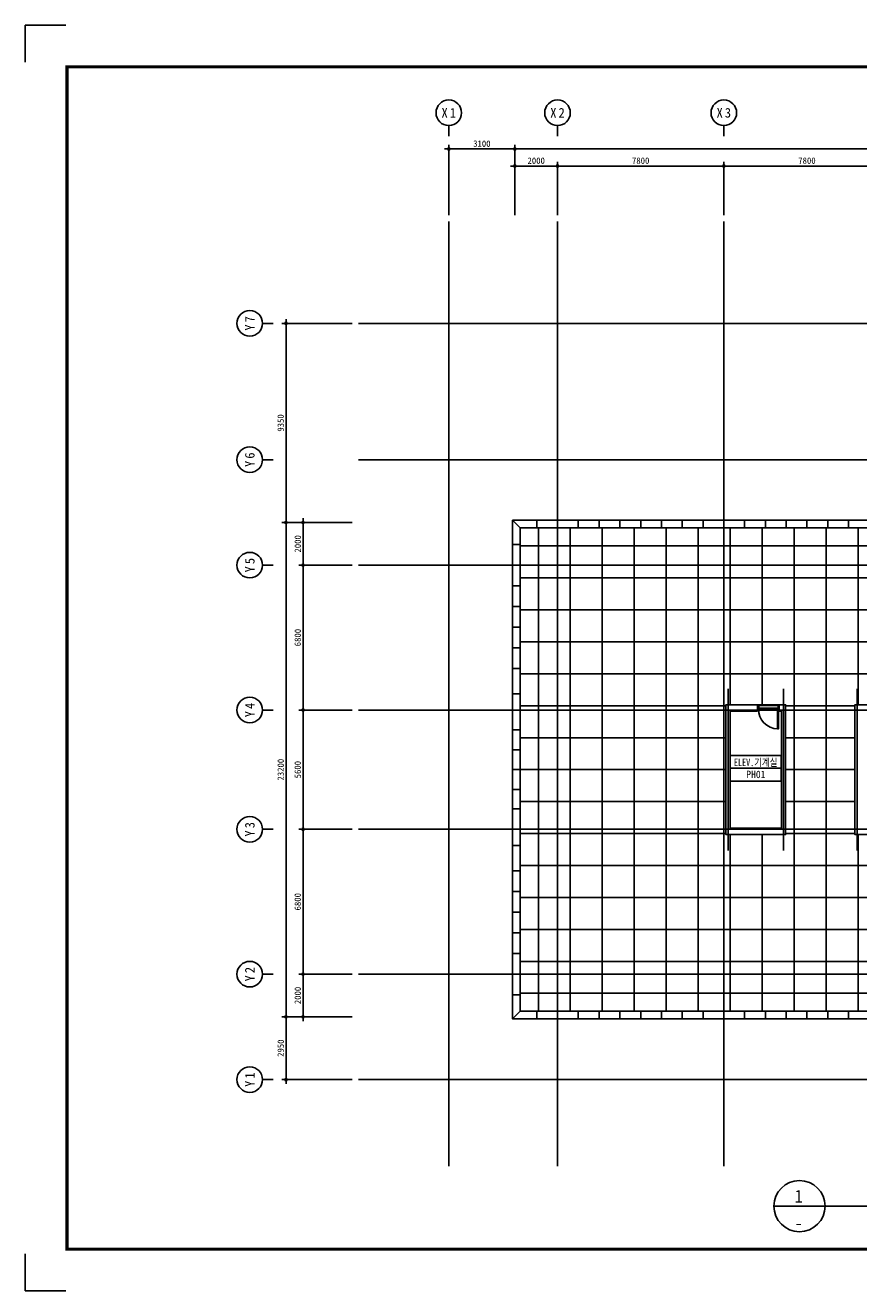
# Model space of a CAD drawing. Header units: millimetres. Extents: x 3921771 to 4005871, y -5256172 to -5196772.
# Tile 1 of 3: x 3921771 to 3960859, y -5256172 to -5196772. Entities that reach past the tile are written whole.
import ezdxf
from ezdxf.enums import TextEntityAlignment as Align

# ---------------------------------------------------------------- set-up
doc = ezdxf.new("R2010")
doc.units = ezdxf.units.MM
doc.header["$MEASUREMENT"] = 0
doc.linetypes.add('CEN', pattern=[66, 60, -2, 2, -2])
doc.layers.get('0').update_dxf_attribs({"linetype": 'CONTINUOUS'})
doc.layers.get('DEFPOINTS').update_dxf_attribs({"linetype": 'CONTINUOUS'})
for name, color, linetype in [('3', 3, 'CONTINUOUS'), ('A_GE_FORM', 7, 'CONTINUOUS'), ('CEN', 13, 'CEN'), ('DI', 1, 'CONTINUOUS'), ('DIM', 7, 'CONTINUOUS'), ('DO', 7, 'CONTINUOUS'), ('DOR', 4, 'CONTINUOUS'), ('HA', 9, 'CONTINUOUS'), ('HATS', 8, 'CONTINUOUS'), ('RBO', 1, 'CONTINUOUS'), ('SHEET_SD', 7, 'CONTINUOUS'), ('SY', 1, 'CONTINUOUS'), ('TE2', 2, 'CONTINUOUS'), ('WA1', 2, 'CONTINUOUS')]:
    doc.layers.add(name, color=color, linetype=linetype)
doc.styles.add('GHS', font='txt')
doc.styles.add('HY울릉도 L', font='txt')
doc.styles.add('SDP-S', font='txt')
doc.styles.add('돋움체', font='txt')
doc.dimstyles.new('SMDI-3', dxfattribs={"dimtxt": 3, "dimasz": 1, "dimexe": 2, "dimexo": 3, "dimgap": 1, "dimtad": 1, "dimdsep": 46, "dimtxsty": 'HY울릉도 L', "dimblk": 'Z_DOT', "dimcen": 2.5, "dimdle": 1.5, "dimclrd": 1, "dimclre": 1, "dimclrt": 2, "dimadec": 0, "dimazin": 0, "dimtfac": 1, "dimtix": 1, "dimtmove": 2, "dimatfit": 3, "dimldrblk": 'Z_DOT', "dimfxl": 0, "dimtvp": 1, "dimtolj": 1, "dimtzin": 0, "dimarcsym": 0})

# ---------------------------------------------------------------- blocks, each defined once
blk = doc.blocks.new('D_1000')
at = {"layer": 'DO'}
blk.add_lwpolyline([(570687, -959494), (570687, -958554), (570722, -958554), (570722, -959494)], close=True, dxfattribs=at)
for points in [[(570702, -959654), (570702, -959534), (570687, -959534), (570687, -959494), (570657, -959494), (570657, -959694), (570687, -959694), (570702, -959654)], [(571612, -959654), (571612, -959534), (571627, -959534), (571627, -959494), (571657, -959494), (571657, -959694), (571627, -959694), (571612, -959654)]]:
    blk.add_lwpolyline(points, dxfattribs=at)
blk.add_arc((570687, -959494), 940, 0, 87.86615, dxfattribs=at)
blk = doc.blocks.new('Z_DOT')
at = {"layer": 'DIM', "color": 1, "ltscale": 3}
for p, q in [((-2, 0), (2, 0)), ((0, -2), (0, 2))]:
    blk.add_line(p, q, dxfattribs=at)
for radius in [0.5, 0.25]:
    blk.add_circle((0, 0), radius, dxfattribs=at)
blk = doc.blocks.new('*D5')
at = {"layer": 'DEFPOINTS', "color": 0, "ltscale": 3, "transparency": 16777216}
for p in [(3979934, -5202577), (3944734, -5205977), (3979934, -5205977)]:
    blk.add_point(p, dxfattribs=at)
at = {"layer": 'DIM', "color": 1, "lineweight": -2, "ltscale": 3, "transparency": 16777216}
for p, q in [((3944734, -5205677), (3944734, -5202377)), ((3944834, -5202577), (3979834, -5202577)), ((3979934, -5205677), (3979934, -5202377))]:
    blk.add_line(p, q, dxfattribs=at)
at = {"layer": 'DIM', "color": 1, "lineweight": -2, "ltscale": 3, "transparency": 16777216, "xscale": 100, "yscale": 100, "zscale": 100, "rotation": 180}
blk.add_blockref('Z_DOT', (3944734, -5202577), dxfattribs=at)
at = {"layer": 'DIM', "color": 1, "lineweight": -2, "ltscale": 3, "transparency": 16777216, "xscale": 100, "yscale": 100, "zscale": 100}
blk.add_blockref('Z_DOT', (3979934, -5202577), dxfattribs=at)
at = {"layer": 'DIM', "color": 2, "ltscale": 3, "transparency": 16777216, "insert": (3962334, -5202327), "char_height": 300, "attachment_point": 5, "style": 'SDP-S'}
blk.add_mtext('\\A1;35200', dxfattribs=at)
blk = doc.blocks.new('CCS111')
blk.add_line((0, 8), (0, 3))
blk.add_circle((0, 14), 6)
at = {"color": 3, "style": 'GHS'}
for tag, p in [('X', (-2.45, 14.02)), ('1', (1.44, 14.02))]:
    blk.add_attdef(tag, text='', height=4.5, dxfattribs=at).set_placement(p, align=Align.MIDDLE_CENTER)
blk = doc.blocks.new('*D9')
at = {"layer": 'DEFPOINTS', "color": 0, "ltscale": 3, "transparency": 16777216}
for p in [(3954534, -5203377), (3954534, -5205977), (3962334, -5205977)]:
    blk.add_point(p, dxfattribs=at)
at = {"layer": 'DIM', "color": 1, "lineweight": -2, "ltscale": 3, "transparency": 16777216}
for p, q in [((3954534, -5205677), (3954534, -5203177)), ((3962234, -5203377), (3954634, -5203377)), ((3962334, -5205677), (3962334, -5203177))]:
    blk.add_line(p, q, dxfattribs=at)
at = {"layer": 'DIM', "color": 1, "lineweight": -2, "ltscale": 3, "transparency": 16777216, "xscale": 100, "yscale": 100, "zscale": 100, "rotation": 180}
blk.add_blockref('Z_DOT', (3954534, -5203377), dxfattribs=at)
at = {"layer": 'DIM', "color": 1, "lineweight": -2, "ltscale": 3, "transparency": 16777216, "xscale": 100, "yscale": 100, "zscale": 100}
blk.add_blockref('Z_DOT', (3962334, -5203377), dxfattribs=at)
at = {"layer": 'DIM', "color": 2, "ltscale": 3, "transparency": 16777216, "insert": (3958434, -5203127), "char_height": 300, "attachment_point": 5, "style": 'SDP-S'}
blk.add_mtext('\\A1;7800', dxfattribs=at)
blk = doc.blocks.new('*D10')
at = {"layer": 'DEFPOINTS', "color": 0, "ltscale": 3, "transparency": 16777216}
for p in [(3946734, -5203377), (3946734, -5205977), (3954534, -5205977)]:
    blk.add_point(p, dxfattribs=at)
at = {"layer": 'DIM', "color": 1, "lineweight": -2, "ltscale": 3, "transparency": 16777216}
for p, q in [((3946734, -5205677), (3946734, -5203177)), ((3954434, -5203377), (3946834, -5203377)), ((3954534, -5205677), (3954534, -5203177))]:
    blk.add_line(p, q, dxfattribs=at)
at = {"layer": 'DIM', "color": 1, "lineweight": -2, "ltscale": 3, "transparency": 16777216, "xscale": 100, "yscale": 100, "zscale": 100, "rotation": 180}
blk.add_blockref('Z_DOT', (3946734, -5203377), dxfattribs=at)
at = {"layer": 'DIM', "color": 1, "lineweight": -2, "ltscale": 3, "transparency": 16777216, "xscale": 100, "yscale": 100, "zscale": 100}
blk.add_blockref('Z_DOT', (3954534, -5203377), dxfattribs=at)
at = {"layer": 'DIM', "color": 2, "ltscale": 3, "transparency": 16777216, "insert": (3950634, -5203127), "char_height": 300, "attachment_point": 5, "style": 'SDP-S'}
blk.add_mtext('\\A1;7800', dxfattribs=at)
blk = doc.blocks.new('*D11')
at = {"layer": 'DEFPOINTS', "color": 0, "ltscale": 3, "transparency": 16777216}
for p in [(3944734, -5203377), (3944734, -5205977), (3946734, -5205977)]:
    blk.add_point(p, dxfattribs=at)
at = {"layer": 'DIM', "color": 1, "lineweight": -2, "ltscale": 3, "transparency": 16777216}
for p, q in [((3944734, -5205677), (3944734, -5203177)), ((3946634, -5203377), (3944834, -5203377)), ((3946734, -5205677), (3946734, -5203177))]:
    blk.add_line(p, q, dxfattribs=at)
at = {"layer": 'DIM', "color": 1, "lineweight": -2, "ltscale": 3, "transparency": 16777216, "xscale": 100, "yscale": 100, "zscale": 100, "rotation": 180}
blk.add_blockref('Z_DOT', (3944734, -5203377), dxfattribs=at)
at = {"layer": 'DIM', "color": 1, "lineweight": -2, "ltscale": 3, "transparency": 16777216, "xscale": 100, "yscale": 100, "zscale": 100}
blk.add_blockref('Z_DOT', (3946734, -5203377), dxfattribs=at)
at = {"layer": 'DIM', "color": 2, "ltscale": 3, "transparency": 16777216, "insert": (3945734, -5203127), "char_height": 300, "attachment_point": 5, "style": 'SDP-S'}
blk.add_mtext('\\A1;2000', dxfattribs=at)
blk = doc.blocks.new('*D12')
at = {"layer": 'DEFPOINTS', "color": 0, "ltscale": 3, "transparency": 16777216}
for p in [(3933999, -5220113), (3937399, -5220113), (3937399, -5243313)]:
    blk.add_point(p, dxfattribs=at)
at = {"layer": 'DIM', "color": 1, "lineweight": -2, "ltscale": 3, "transparency": 16777216}
for p, q in [((3937099, -5220113), (3933799, -5220113)), ((3933999, -5243213), (3933999, -5220213)), ((3937099, -5243313), (3933799, -5243313))]:
    blk.add_line(p, q, dxfattribs=at)
at = {"layer": 'DIM', "color": 1, "lineweight": -2, "ltscale": 3, "transparency": 16777216, "xscale": 100, "yscale": 100, "zscale": 100}
for p, rotation in [((3933999, -5220113), 90), ((3933999, -5243313), 270)]:
    blk.add_blockref('Z_DOT', p, dxfattribs=dict(at, rotation=rotation))
at = {"layer": 'DIM', "color": 2, "ltscale": 3, "transparency": 16777216, "insert": (3933749, -5231713), "char_height": 300, "attachment_point": 5, "rotation": 90, "style": 'SDP-S'}
blk.add_mtext('\\A1;23200', dxfattribs=at)
blk = doc.blocks.new('*D13')
at = {"layer": 'DEFPOINTS', "color": 0, "ltscale": 3, "transparency": 16777216}
for p in [(3937399, -5210763), (3933999, -5220113), (3937399, -5220113)]:
    blk.add_point(p, dxfattribs=at)
at = {"layer": 'DIM', "color": 1, "lineweight": -2, "ltscale": 3, "transparency": 16777216}
for p, q in [((3937099, -5210763), (3933799, -5210763)), ((3933999, -5210863), (3933999, -5220013)), ((3937099, -5220113), (3933799, -5220113))]:
    blk.add_line(p, q, dxfattribs=at)
at = {"layer": 'DIM', "color": 1, "lineweight": -2, "ltscale": 3, "transparency": 16777216, "xscale": 100, "yscale": 100, "zscale": 100}
for p, rotation in [((3933999, -5210763), 90), ((3933999, -5220113), 270)]:
    blk.add_blockref('Z_DOT', p, dxfattribs=dict(at, rotation=rotation))
at = {"layer": 'DIM', "color": 2, "ltscale": 3, "transparency": 16777216, "insert": (3933749, -5215438), "char_height": 300, "attachment_point": 5, "rotation": 90, "style": 'SDP-S'}
blk.add_mtext('\\A1;9350', dxfattribs=at)
blk = doc.blocks.new('*D14')
at = {"layer": 'DEFPOINTS', "color": 0, "ltscale": 3, "transparency": 16777216}
for p in [(3937399, -5220113), (3934799, -5222113), (3937399, -5222113)]:
    blk.add_point(p, dxfattribs=at)
at = {"layer": 'DIM', "color": 1, "lineweight": -2, "ltscale": 3, "transparency": 16777216}
for p, q in [((3937099, -5220113), (3934599, -5220113)), ((3934799, -5220213), (3934799, -5222013)), ((3937099, -5222113), (3934599, -5222113))]:
    blk.add_line(p, q, dxfattribs=at)
at = {"layer": 'DIM', "color": 1, "lineweight": -2, "ltscale": 3, "transparency": 16777216, "xscale": 100, "yscale": 100, "zscale": 100}
for p, rotation in [((3934799, -5220113), 90), ((3934799, -5222113), 270)]:
    blk.add_blockref('Z_DOT', p, dxfattribs=dict(at, rotation=rotation))
at = {"layer": 'DIM', "color": 2, "ltscale": 3, "transparency": 16777216, "insert": (3934549, -5221113), "char_height": 300, "attachment_point": 5, "rotation": 90, "style": 'SDP-S'}
blk.add_mtext('\\A1;2000', dxfattribs=at)
blk = doc.blocks.new('*D15')
at = {"layer": 'DEFPOINTS', "color": 0, "ltscale": 3, "transparency": 16777216}
for p in [(3937399, -5222113), (3934799, -5228913), (3937399, -5228913)]:
    blk.add_point(p, dxfattribs=at)
at = {"layer": 'DIM', "color": 1, "lineweight": -2, "ltscale": 3, "transparency": 16777216}
for p, q in [((3937099, -5222113), (3934599, -5222113)), ((3934799, -5222213), (3934799, -5228813)), ((3937099, -5228913), (3934599, -5228913))]:
    blk.add_line(p, q, dxfattribs=at)
at = {"layer": 'DIM', "color": 1, "lineweight": -2, "ltscale": 3, "transparency": 16777216, "xscale": 100, "yscale": 100, "zscale": 100}
for p, rotation in [((3934799, -5222113), 90), ((3934799, -5228913), 270)]:
    blk.add_blockref('Z_DOT', p, dxfattribs=dict(at, rotation=rotation))
at = {"layer": 'DIM', "color": 2, "ltscale": 3, "transparency": 16777216, "insert": (3934549, -5225513), "char_height": 300, "attachment_point": 5, "rotation": 90, "style": 'SDP-S'}
blk.add_mtext('\\A1;6800', dxfattribs=at)
blk = doc.blocks.new('*D16')
at = {"layer": 'DEFPOINTS', "color": 0, "ltscale": 3, "transparency": 16777216}
for p in [(3937399, -5228913), (3934799, -5234513), (3937399, -5234513)]:
    blk.add_point(p, dxfattribs=at)
at = {"layer": 'DIM', "color": 1, "lineweight": -2, "ltscale": 3, "transparency": 16777216}
for p, q in [((3937099, -5228913), (3934599, -5228913)), ((3934799, -5229013), (3934799, -5234413)), ((3937099, -5234513), (3934599, -5234513))]:
    blk.add_line(p, q, dxfattribs=at)
at = {"layer": 'DIM', "color": 1, "lineweight": -2, "ltscale": 3, "transparency": 16777216, "xscale": 100, "yscale": 100, "zscale": 100}
for p, rotation in [((3934799, -5228913), 90), ((3934799, -5234513), 270)]:
    blk.add_blockref('Z_DOT', p, dxfattribs=dict(at, rotation=rotation))
at = {"layer": 'DIM', "color": 2, "ltscale": 3, "transparency": 16777216, "insert": (3934549, -5231713), "char_height": 300, "attachment_point": 5, "rotation": 90, "style": 'SDP-S'}
blk.add_mtext('\\A1;5600', dxfattribs=at)
blk = doc.blocks.new('*D17')
at = {"layer": 'DEFPOINTS', "color": 0, "ltscale": 3, "transparency": 16777216}
for p in [(3937399, -5234513), (3934799, -5241313), (3937399, -5241313)]:
    blk.add_point(p, dxfattribs=at)
at = {"layer": 'DIM', "color": 1, "lineweight": -2, "ltscale": 3, "transparency": 16777216}
for p, q in [((3937099, -5234513), (3934599, -5234513)), ((3934799, -5234613), (3934799, -5241213)), ((3937099, -5241313), (3934599, -5241313))]:
    blk.add_line(p, q, dxfattribs=at)
at = {"layer": 'DIM', "color": 1, "lineweight": -2, "ltscale": 3, "transparency": 16777216, "xscale": 100, "yscale": 100, "zscale": 100}
for p, rotation in [((3934799, -5234513), 90), ((3934799, -5241313), 270)]:
    blk.add_blockref('Z_DOT', p, dxfattribs=dict(at, rotation=rotation))
at = {"layer": 'DIM', "color": 2, "ltscale": 3, "transparency": 16777216, "insert": (3934549, -5237913), "char_height": 300, "attachment_point": 5, "rotation": 90, "style": 'SDP-S'}
blk.add_mtext('\\A1;6800', dxfattribs=at)
blk = doc.blocks.new('*D18')
at = {"layer": 'DEFPOINTS', "color": 0, "ltscale": 3, "transparency": 16777216}
for p in [(3937399, -5241313), (3934799, -5243313), (3937399, -5243313)]:
    blk.add_point(p, dxfattribs=at)
at = {"layer": 'DIM', "color": 1, "lineweight": -2, "ltscale": 3, "transparency": 16777216}
for p, q in [((3937099, -5241313), (3934599, -5241313)), ((3934799, -5241413), (3934799, -5243213)), ((3937099, -5243313), (3934599, -5243313))]:
    blk.add_line(p, q, dxfattribs=at)
at = {"layer": 'DIM', "color": 1, "lineweight": -2, "ltscale": 3, "transparency": 16777216, "xscale": 100, "yscale": 100, "zscale": 100}
for p, rotation in [((3934799, -5241313), 90), ((3934799, -5243313), 270)]:
    blk.add_blockref('Z_DOT', p, dxfattribs=dict(at, rotation=rotation))
at = {"layer": 'DIM', "color": 2, "ltscale": 3, "transparency": 16777216, "insert": (3934549, -5242313), "char_height": 300, "attachment_point": 5, "rotation": 90, "style": 'SDP-S'}
blk.add_mtext('\\A1;2000', dxfattribs=at)
blk = doc.blocks.new('*D19')
at = {"layer": 'DEFPOINTS', "color": 0, "ltscale": 3, "transparency": 16777216}
for p in [(3933999, -5243313), (3937399, -5243313), (3937399, -5246263)]:
    blk.add_point(p, dxfattribs=at)
at = {"layer": 'DIM', "color": 1, "lineweight": -2, "ltscale": 3, "transparency": 16777216}
for p, q in [((3937099, -5243313), (3933799, -5243313)), ((3933999, -5246163), (3933999, -5243413)), ((3937099, -5246263), (3933799, -5246263))]:
    blk.add_line(p, q, dxfattribs=at)
at = {"layer": 'DIM', "color": 1, "lineweight": -2, "ltscale": 3, "transparency": 16777216, "xscale": 100, "yscale": 100, "zscale": 100}
for p, rotation in [((3933999, -5243313), 90), ((3933999, -5246263), 270)]:
    blk.add_blockref('Z_DOT', p, dxfattribs=dict(at, rotation=rotation))
at = {"layer": 'DIM', "color": 2, "ltscale": 3, "transparency": 16777216, "insert": (3933749, -5244788), "char_height": 300, "attachment_point": 5, "rotation": 90, "style": 'SDP-S'}
blk.add_mtext('\\A1;2950', dxfattribs=at)
blk = doc.blocks.new('*D20')
at = {"layer": 'DEFPOINTS', "color": 0, "ltscale": 3, "transparency": 16777216}
for p in [(3941634, -5202577), (3941634, -5205977), (3944734, -5205977)]:
    blk.add_point(p, dxfattribs=at)
at = {"layer": 'DIM', "color": 1, "lineweight": -2, "ltscale": 3, "transparency": 16777216}
for p, q in [((3941634, -5205677), (3941634, -5202377)), ((3944634, -5202577), (3941734, -5202577)), ((3944734, -5205677), (3944734, -5202377))]:
    blk.add_line(p, q, dxfattribs=at)
at = {"layer": 'DIM', "color": 1, "lineweight": -2, "ltscale": 3, "transparency": 16777216, "xscale": 100, "yscale": 100, "zscale": 100, "rotation": 180}
blk.add_blockref('Z_DOT', (3941634, -5202577), dxfattribs=at)
at = {"layer": 'DIM', "color": 1, "lineweight": -2, "ltscale": 3, "transparency": 16777216, "xscale": 100, "yscale": 100, "zscale": 100}
blk.add_blockref('Z_DOT', (3944734, -5202577), dxfattribs=at)
at = {"layer": 'DIM', "color": 2, "ltscale": 3, "transparency": 16777216, "insert": (3943184, -5202327), "char_height": 300, "attachment_point": 5, "style": 'SDP-S'}
blk.add_mtext('\\A1;3100', dxfattribs=at)
blk = doc.blocks.new('sheet _서영')
at = {"layer": 'A_GE_FORM'}
for p, q in [((-362689.99, -1058464.44), (-362689.99, -1058481.68)), ((-362689.99, -1058464.44), (-362689.99, -1058481.68)), ((-362689.99, -1058464.44), (-362670.99, -1058464.44)), ((-362689.99, -1059041.18), (-362689.99, -1059058.43)), ((-362689.99, -1059041.18), (-362689.99, -1059058.43)), ((-362689.99, -1059058.43), (-362670.99, -1059058.43))]:
    blk.add_line(p, q, dxfattribs=at)
at = {"layer": 'A_GE_FORM', "const_width": 1.5}
blk.add_lwpolyline([(-361868.49, -1059038.93), (-362670.49, -1059038.93), (-362670.49, -1058483.93), (-361868.49, -1058483.93)], close=True, dxfattribs=at)

msp = doc.modelspace()

# ---------------------------------------------------------------- linework, layer by layer
at = {"layer": 'CEN'}
for p, q in [((3941634.289, -5205977.477), (3941634.289, -5250325.917)), ((3946734.289, -5205977.477), (3946734.289, -5250325.917)), ((3954534.289, -5205977.477), (3954534.289, -5250325.917)), ((3937398.874, -5210762.953), (3988257.54, -5210762.953)), ((3937398.874, -5217162.953), (3988257.54, -5217162.953)), ((3937398.874, -5222112.953), (3988257.54, -5222112.953)), ((3954734.289, -5227912.953), (3954734.289, -5235512.953)), ((3957334.289, -5227912.953), (3957334.289, -5235512.953)), ((3960784.289, -5227912.953), (3960784.289, -5235512.953)), ((3937398.874, -5228912.953), (3988257.54, -5228912.953)), ((3937398.874, -5234512.953), (3988257.54, -5234512.953)), ((3937398.874, -5241312.953), (3988257.54, -5241312.953)), ((3937398.874, -5246262.953), (3988257.54, -5246262.953))]:
    msp.add_line(p, q, dxfattribs=at)
at = {"layer": 'DOR', "ltscale": 1000}
for p, q in [((3956154.289, -5228662.953), (3957094.289, -5228662.953)), ((3956154.289, -5228862.953), (3957094.289, -5228862.953)), ((3956169.289, -5228702.953), (3957079.289, -5228702.953)), ((3956169.289, -5228822.953), (3957086.789, -5228822.953))]:
    msp.add_line(p, q, dxfattribs=at)
at = {"layer": 'HA', "ltscale": 1000}
for p, q in [((3944989.289, -5220367.953), (3944629.289, -5220007.953)), ((3945759.289, -5220367.953), (3945759.289, -5220007.953)), ((3946734.289, -5220367.953), (3946734.289, -5220007.953)), ((3947709.289, -5220367.953), (3947709.289, -5220007.953)), ((3948684.289, -5220367.953), (3948684.289, -5220007.953)), ((3949659.289, -5220367.953), (3949659.289, -5220007.953)), ((3950634.289, -5220367.953), (3950634.289, -5220007.953)), ((3951609.289, -5220367.953), (3951609.289, -5220007.953)), ((3952584.289, -5220367.953), (3952584.289, -5220007.953)), ((3953559.289, -5220367.953), (3953559.289, -5220007.953)), ((3954534.289, -5220367.953), (3954534.289, -5220007.953)), ((3955509.289, -5220367.953), (3955509.289, -5220007.953)), ((3956484.289, -5220367.953), (3956484.289, -5220007.953)), ((3957459.289, -5220367.953), (3957459.289, -5220007.953)), ((3958434.289, -5220367.953), (3958434.289, -5220007.953)), ((3959409.289, -5220367.953), (3959409.289, -5220007.953)), ((3960384.289, -5220367.953), (3960384.289, -5220007.953)), ((3944989.289, -5221141.524), (3944629.289, -5221141.524)), ((3944989.289, -5222112.953), (3944629.289, -5222112.953)), ((3944989.289, -5223084.381), (3944629.289, -5223084.381)), ((3944989.289, -5224055.81), (3944629.289, -5224055.81)), ((3944989.289, -5225027.239), (3944629.289, -5225027.239)), ((3944989.289, -5225998.667), (3944629.289, -5225998.667)), ((3944989.289, -5226970.096), (3944629.289, -5226970.096)), ((3944989.289, -5228151.697), (3944629.289, -5228151.697)), ((3944989.289, -5228912.953), (3944629.289, -5228912.953)), ((3944989.289, -5229846.286), (3944629.289, -5229846.286)), ((3944989.289, -5230779.619), (3944629.289, -5230779.619)), ((3944989.289, -5231712.953), (3944629.289, -5231712.953)), ((3944989.289, -5232646.286), (3944629.289, -5232646.286)), ((3944989.289, -5233554.619), (3944629.289, -5233554.619)), ((3944989.289, -5234512.953), (3944629.289, -5234512.953)), ((3944989.289, -5235274.209), (3944629.289, -5235274.209)), ((3944989.289, -5236455.81), (3944629.289, -5236455.81)), ((3944989.289, -5237427.239), (3944629.289, -5237427.239)), ((3944989.289, -5238398.667), (3944629.289, -5238398.667)), ((3944989.289, -5239370.096), (3944629.289, -5239370.096)), ((3944989.289, -5240341.524), (3944629.289, -5240341.524)), ((3944989.289, -5241311.368), (3944629.289, -5241311.368)), ((3944989.289, -5242284.381), (3944629.289, -5242284.381)), ((3944989.289, -5243057.953), (3944629.289, -5243417.953)), ((3945759.289, -5243057.953), (3945759.289, -5243417.953)), ((3946734.289, -5243057.953), (3946734.289, -5243417.953)), ((3947709.289, -5243057.953), (3947709.289, -5243417.953)), ((3948684.289, -5243057.953), (3948684.289, -5243417.953)), ((3949659.289, -5243057.953), (3949659.289, -5243417.953)), ((3950634.289, -5243057.953), (3950634.289, -5243417.953)), ((3951609.289, -5243057.953), (3951609.289, -5243417.953)), ((3952584.289, -5243057.953), (3952584.289, -5243417.953)), ((3953559.289, -5243057.953), (3953559.289, -5243417.953)), ((3954534.289, -5243057.953), (3954534.289, -5243417.953)), ((3955509.289, -5243057.953), (3955509.289, -5243417.953)), ((3956484.289, -5243057.953), (3956484.289, -5243417.953)), ((3957459.289, -5243057.953), (3957459.289, -5243417.953)), ((3958434.289, -5243057.953), (3958434.289, -5243417.953)), ((3959409.289, -5243057.953), (3959409.289, -5243417.953)), ((3960384.289, -5243057.953), (3960384.289, -5243417.953))]:
    msp.add_line(p, q, dxfattribs=at)
for points in [[(3944629.289, -5220007.953), (3980039.289, -5220007.953), (3980039.289, -5243417.953), (3944629.289, -5243417.953)], [(3944989.289, -5220367.953), (3979679.289, -5220367.953), (3979679.289, -5243057.953), (3944989.289, -5243057.953)]]:
    msp.add_lwpolyline(points, close=True, dxfattribs=at)
at = {"layer": 'HATS', "ltscale": 1000}
for p, q in [((3945834.289, -5220367.953), (3945834.289, -5243057.953)), ((3947334.289, -5220367.953), (3947334.289, -5243057.953)), ((3948834.289, -5220367.953), (3948834.289, -5243057.953)), ((3950334.289, -5220367.953), (3950334.289, -5243057.953)), ((3951834.289, -5220367.953), (3951834.289, -5243057.953)), ((3953334.289, -5220367.953), (3953334.289, -5243057.953)), ((3954834.289, -5220367.953), (3954834.289, -5228662.953)), ((3956334.289, -5220367.953), (3956334.289, -5228662.953)), ((3957834.289, -5220367.953), (3957834.289, -5243057.953)), ((3959334.289, -5220367.953), (3959334.289, -5243057.953)), ((3960834.289, -5220367.953), (3960834.289, -5228662.953)), ((3944989.289, -5221212.953), (3979679.289, -5221212.953)), ((3944989.289, -5222712.953), (3979679.289, -5222712.953)), ((3944989.289, -5224212.953), (3979679.289, -5224212.953)), ((3944989.289, -5225712.953), (3979679.289, -5225712.953)), ((3944989.289, -5227212.953), (3979679.289, -5227212.953)), ((3944989.289, -5228712.953), (3954634.289, -5228712.953)), ((3957434.289, -5228712.953), (3960684.289, -5228712.953)), ((3944989.289, -5230212.953), (3954634.289, -5230212.953)), ((3957434.289, -5230212.953), (3960684.289, -5230212.953)), ((3944989.289, -5231712.953), (3954634.289, -5231712.953)), ((3957434.289, -5231712.953), (3960684.289, -5231712.953)), ((3944989.289, -5233212.953), (3954634.289, -5233212.953)), ((3957434.289, -5233212.953), (3960684.289, -5233212.953)), ((3944989.289, -5234712.953), (3954634.289, -5234712.953)), ((3954834.289, -5234762.953), (3954834.289, -5243057.953)), ((3956334.289, -5234762.953), (3956334.289, -5243057.953)), ((3957434.289, -5234712.953), (3960684.289, -5234712.953)), ((3960834.289, -5234762.953), (3960834.289, -5243057.953)), ((3944989.289, -5236212.953), (3979679.289, -5236212.953)), ((3944989.289, -5237712.953), (3979679.289, -5237712.953)), ((3944989.289, -5239212.953), (3979679.289, -5239212.953)), ((3944989.289, -5240712.953), (3979679.289, -5240712.953)), ((3944989.289, -5242212.953), (3979679.289, -5242212.953))]:
    msp.add_line(p, q, dxfattribs=at)
at = {"layer": 'RBO'}
for points in [[(3954830.58, -5231651.007), (3954830.58, -5231051.007), (3957230.58, -5231051.007), (3957230.58, -5231651.007)], [(3954830.58, -5232251.007), (3954830.58, -5231651.007), (3957230.58, -5231651.007), (3957230.58, -5232251.007)]]:
    msp.add_lwpolyline(points, close=True, dxfattribs=at)
at = {"layer": 'SY'}
msp.add_line((3956882.551, -5252202.431), (3967786.028, -5252202.431), dxfattribs=at)
msp.add_circle((3958082.551, -5252202.431), 1200, dxfattribs=at)
at = {"layer": 'WA1'}
for p, q in [((3954834.289, -5228962.953), (3954834.289, -5234462.953)), ((3956114.289, -5228962.953), (3956114.289, -5228662.953)), ((3957134.289, -5228962.953), (3957134.289, -5228662.953))]:
    msp.add_line(p, q, dxfattribs=at)
for points in [[(3957134.289, -5228662.953), (3957434.289, -5228662.953), (3957434.289, -5234762.953), (3954634.289, -5234762.953), (3954634.289, -5228662.953), (3956114.289, -5228662.953)], [(3954834.289, -5228962.953), (3956114.289, -5228962.953)], [(3957134.289, -5228962.953), (3957234.289, -5228962.953), (3957234.289, -5234462.953), (3954834.289, -5234462.953)], [(3964074.289, -5228662.953), (3960684.289, -5228662.953), (3960684.289, -5234762.953), (3969884.289, -5234762.953), (3969884.289, -5228662.953), (3969584.289, -5228662.953)]]:
    msp.add_lwpolyline(points, dxfattribs=at)

# ---------------------------------------------------------------- block references
at = {"layer": '3', "xscale": 100, "yscale": 100, "zscale": 100}
msp.add_blockref('sheet _서영', (40190770.4, 100649671.693), dxfattribs=at)
at = {"layer": 'DI'}
ref = msp.add_blockref('CCS111', (3941634.289, -5202277.477), dxfattribs=dict(at, xscale=100, yscale=100, zscale=100))
ref.add_attrib('1', '1', dxfattribs={"layer": '0', "color": 3, "height": 450, "style": '돋움체'}).set_placement((3941828.039, -5200876.682), align=Align.MIDDLE_CENTER)
ref.add_attrib('X', 'X', dxfattribs={"layer": '0', "color": 3, "height": 450, "style": '돋움체'}).set_placement((3941439.085, -5200875.686), align=Align.MIDDLE_CENTER)
ref = msp.add_blockref('CCS111', (3946734.289, -5202277.477), dxfattribs=dict(at, xscale=100, yscale=100, zscale=100))
ref.add_attrib('1', '2', dxfattribs={"layer": '0', "color": 3, "height": 450, "style": '돋움체'}).set_placement((3946928.039, -5200876.682), align=Align.MIDDLE_CENTER)
ref.add_attrib('X', 'X', dxfattribs={"layer": '0', "color": 3, "height": 450, "style": '돋움체'}).set_placement((3946539.085, -5200875.686), align=Align.MIDDLE_CENTER)
ref = msp.add_blockref('CCS111', (3954534.289, -5202277.477), dxfattribs=dict(at, xscale=100, yscale=100, zscale=100))
ref.add_attrib('1', '3', dxfattribs={"layer": '0', "color": 3, "height": 450, "style": '돋움체'}).set_placement((3954728.039, -5200876.682), align=Align.MIDDLE_CENTER)
ref.add_attrib('X', 'X', dxfattribs={"layer": '0', "color": 3, "height": 450, "style": '돋움체'}).set_placement((3954339.085, -5200875.686), align=Align.MIDDLE_CENTER)
ref = msp.add_blockref('CCS111', (3933698.874, -5210762.953), dxfattribs=dict(at, xscale=100, yscale=100, zscale=100, rotation=90))
ref.add_attrib('1', '7', dxfattribs={"layer": '0', "color": 3, "height": 450, "rotation": 90, "style": '돋움체'}).set_placement((3932298.079, -5210569.203), align=Align.MIDDLE_CENTER)
ref.add_attrib('X', 'Y', dxfattribs={"layer": '0', "color": 3, "height": 450, "rotation": 90, "style": '돋움체'}).set_placement((3932297.083, -5210958.157), align=Align.MIDDLE_CENTER)
ref = msp.add_blockref('CCS111', (3933698.874, -5217162.953), dxfattribs=dict(at, xscale=100, yscale=100, zscale=100, rotation=90))
ref.add_attrib('1', '6', dxfattribs={"layer": '0', "color": 3, "height": 450, "rotation": 90, "style": '돋움체'}).set_placement((3932298.079, -5216969.203), align=Align.MIDDLE_CENTER)
ref.add_attrib('X', 'Y', dxfattribs={"layer": '0', "color": 3, "height": 450, "rotation": 90, "style": '돋움체'}).set_placement((3932297.083, -5217358.157), align=Align.MIDDLE_CENTER)
ref = msp.add_blockref('CCS111', (3933698.874, -5222112.953), dxfattribs=dict(at, xscale=100, yscale=100, zscale=100, rotation=90))
ref.add_attrib('1', '5', dxfattribs={"layer": '0', "color": 3, "height": 450, "rotation": 90, "style": '돋움체'}).set_placement((3932298.079, -5221919.203), align=Align.MIDDLE_CENTER)
ref.add_attrib('X', 'Y', dxfattribs={"layer": '0', "color": 3, "height": 450, "rotation": 90, "style": '돋움체'}).set_placement((3932297.083, -5222308.157), align=Align.MIDDLE_CENTER)
ref = msp.add_blockref('CCS111', (3933698.874, -5228912.953), dxfattribs=dict(at, xscale=100, yscale=100, zscale=100, rotation=90))
ref.add_attrib('1', '4', dxfattribs={"layer": '0', "color": 3, "height": 450, "rotation": 90, "style": '돋움체'}).set_placement((3932298.079, -5228719.203), align=Align.MIDDLE_CENTER)
ref.add_attrib('X', 'Y', dxfattribs={"layer": '0', "color": 3, "height": 450, "rotation": 90, "style": '돋움체'}).set_placement((3932297.083, -5229108.157), align=Align.MIDDLE_CENTER)
ref = msp.add_blockref('CCS111', (3933698.874, -5234512.953), dxfattribs=dict(at, xscale=100, yscale=100, zscale=100, rotation=90))
ref.add_attrib('1', '3', dxfattribs={"layer": '0', "color": 3, "height": 450, "rotation": 90, "style": '돋움체'}).set_placement((3932298.079, -5234319.203), align=Align.MIDDLE_CENTER)
ref.add_attrib('X', 'Y', dxfattribs={"layer": '0', "color": 3, "height": 450, "rotation": 90, "style": '돋움체'}).set_placement((3932297.083, -5234708.157), align=Align.MIDDLE_CENTER)
ref = msp.add_blockref('CCS111', (3933698.874, -5241312.953), dxfattribs=dict(at, xscale=100, yscale=100, zscale=100, rotation=90))
ref.add_attrib('1', '2', dxfattribs={"layer": '0', "color": 3, "height": 450, "rotation": 90, "style": '돋움체'}).set_placement((3932298.079, -5241119.203), align=Align.MIDDLE_CENTER)
ref.add_attrib('X', 'Y', dxfattribs={"layer": '0', "color": 3, "height": 450, "rotation": 90, "style": '돋움체'}).set_placement((3932297.083, -5241508.157), align=Align.MIDDLE_CENTER)
ref = msp.add_blockref('CCS111', (3933698.874, -5246262.953), dxfattribs=dict(at, xscale=100, yscale=100, zscale=100, rotation=90))
ref.add_attrib('1', '1', dxfattribs={"layer": '0', "color": 3, "height": 450, "rotation": 90, "style": '돋움체'}).set_placement((3932298.079, -5246069.203), align=Align.MIDDLE_CENTER)
ref.add_attrib('X', 'Y', dxfattribs={"layer": '0', "color": 3, "height": 450, "rotation": 90, "style": '돋움체'}).set_placement((3932297.083, -5246458.157), align=Align.MIDDLE_CENTER)
at = {"layer": 'DO', "rotation": 180}
msp.add_blockref('D_1000', (4527781.359, -6188356.573), dxfattribs=at)

# ---------------------------------------------------------------- texts
at = {"layer": 'SHEET_SD', "color": 3, "style": '돋움체'}
for s, p in [('1', (3958046.968, -5251735.766)), ('-', (3958041.475, -5252996.34))]:
    msp.add_text(s, height=600, dxfattribs=at).set_placement(p, align=Align.MIDDLE)
at = {"layer": 'TE2', "style": '돋움체', "width": 0.8}
msp.add_text('ELEV.기계실', height=350, dxfattribs=at).set_placement((3956026.449, -5231364.843), align=Align.MIDDLE)
at = {"layer": 'TE2', "style": '돋움체'}
msp.add_text('PH01', height=350, dxfattribs=at).set_placement((3956036.872, -5231937.485), align=Align.MIDDLE)

# ---------------------------------------------------------------- dimensions: what is measured, and where the dimension line sits
at = {"layer": 'DIM', "ltscale": 3}
for base, p1, p2, picture, middle in [((3941634.289, -5202577.477), (3944734.289, -5205977.477), (3941634.289, -5205977.477), '*D20', (3943184.289, -5202327.274)), ((3979934.289, -5202577.477), (3944734.289, -5205977.477), (3979934.289, -5205977.477), '*D5', (3962334.289, -5202327.274)), ((3944734.289, -5203377.477), (3946734.289, -5205977.477), (3944734.289, -5205977.477), '*D11', (3945734.289, -5203127.274)), ((3946734.289, -5203377.477), (3954534.289, -5205977.477), (3946734.289, -5205977.477), '*D10', (3950634.289, -5203127.274)), ((3954534.289, -5203377.477), (3962334.289, -5205977.477), (3954534.289, -5205977.477), '*D9', (3958434.289, -5203127.274))]:
    dim = msp.add_linear_dim(base=base, p1=p1, p2=p2, dimstyle='SMDI-3', override={"dimscale": 100, "dimtxsty": 'SDP-S'}, dxfattribs=at)
    dim.commit()
    dim.dimension.update_dxf_attribs({"geometry": picture, "text_midpoint": middle})
for base, p1, p2, angle, picture, middle in [((3933998.874, -5220112.953), (3937398.874, -5210762.953), (3937398.874, -5220112.953), 90, '*D13', (3933748.67, -5215437.953)), ((3933998.874, -5220112.953), (3937398.874, -5243312.953), (3937398.874, -5220112.953), 90, '*D12', (3933748.67, -5231712.953)), ((3934798.874, -5222112.953), (3937398.874, -5220112.953), (3937398.874, -5222112.953), 90, '*D14', (3934548.67, -5221112.953)), ((3934798.874, -5228912.953), (3937398.874, -5222112.953), (3937398.874, -5228912.953), 90, '*D15', (3934548.67, -5225512.953)), ((3934798.874, -5234512.953), (3937398.874, -5228912.953), (3937398.874, -5234512.953), 90, '*D16', (3934548.67, -5231712.953)), ((3934798.874, -5241312.953), (3937398.874, -5234512.953), (3937398.874, -5241312.953), 90, '*D17', (3934548.67, -5237912.953)), ((3934798.874, -5243312.953), (3937398.874, -5241312.953), (3937398.874, -5243312.953), 90, '*D18', (3934548.67, -5242312.953)), ((3933998.874, -5243312.953), (3937398.874, -5246262.953), (3937398.874, -5243312.953), 270, '*D19', (3933748.67, -5244787.953))]:
    dim = msp.add_linear_dim(base=base, p1=p1, p2=p2, angle=angle, dimstyle='SMDI-3', override={"dimscale": 100, "dimtxsty": 'SDP-S'}, dxfattribs=at)
    dim.commit()
    dim.dimension.update_dxf_attribs({"geometry": picture, "text_midpoint": middle})

doc.saveas('drawing.dxf')
